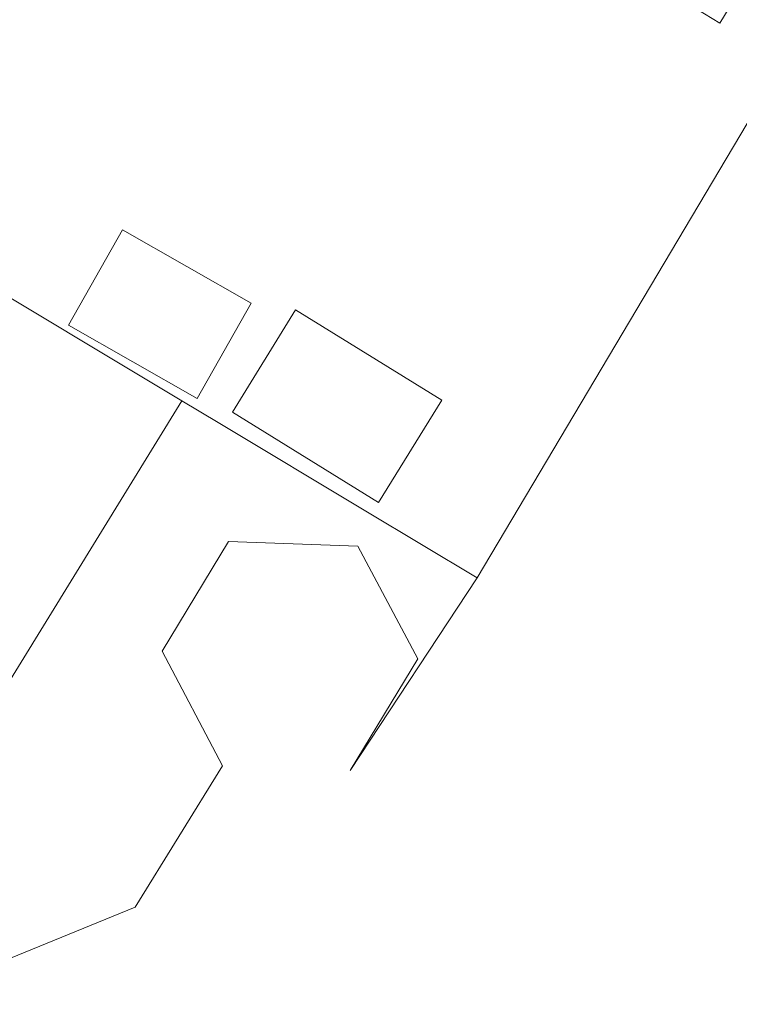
# Model space of a CAD drawing. Header units: metres. Extents: x 125349 to 128236, y 501602 to 503797.
# Tile 200 of 256: x 127172 to 127189, y 502023 to 502046. Entities that reach past the tile are written whole.
import ezdxf

# ---------------------------------------------------------------- set-up
doc = ezdxf.new("R2010")
doc.units = ezdxf.units.M
for name, color, linetype, lineweight in [('B-WE-GR-BEPLANTING_CULTUUR_BOSPLANTSOEN-GV', 90, 'CONTINUOUS', 18), ('B-WE-OG-TERREIN_BEGROEID-GV', 7, 'CONTINUOUS', 18), ('B-WE-OG-TERREIN_ERF-GV', 7, 'CONTINUOUS', 18)]:
    doc.layers.add(name, color=color, linetype=linetype, lineweight=lineweight)

msp = doc.modelspace()

# ---------------------------------------------------------------- linework, layer by layer
at = {"layer": 'B-WE-GR-BEPLANTING_CULTUUR_BOSPLANTSOEN-GV', "flags": 128}
msp.add_lwpolyline([(127164.988, 502043.283), (127164.939, 502043.205), (127162.612, 502044.652), (127162.638, 502044.693), (127162.234, 502044.936), (127161.504, 502043.733), (127156.866, 502046.522), (127156.859, 502046.511), (127152.237, 502049.301), (127147.649, 502052.07), (127147.672, 502052.109), (127143.052, 502054.831), (127143.242, 502055.149), (127143.764, 502056.02), (127139.121, 502058.806), (127138.515, 502057.797), (127133.699, 502060.687), (127133.805, 502060.863), (127106.826, 502077.198), (127102.329, 502069.574), (127170.619, 502028.56), (127175.715, 502036.846)], close=True, dxfattribs=at)
at = {"layer": 'B-WE-OG-TERREIN_BEGROEID-GV', "flags": 128}
msp.add_lwpolyline([(127135.203, 502043.597), (127157.225, 502030.373), (127166.376, 502024.649), (127169.242, 502022.793), (127169.328, 502022.887), (127174.627, 502025.057), (127176.658, 502028.343), (127175.253, 502031.016), (127176.804, 502033.567), (127179.815, 502033.463), (127181.207, 502030.836), (127179.634, 502028.24), (127182.589, 502032.721), (127179.996, 502034.274), (127176.558, 502036.34), (127175.715, 502036.846), (127170.619, 502028.56), (127102.329, 502069.574), (127106.826, 502077.198)], dxfattribs=at)
at = {"layer": 'B-WE-OG-TERREIN_ERF-GV', "flags": 128}
for points in [[(127193.03, 502053.53), (127188.24, 502045.64), (127187.882, 502045.856), (127183.687, 502048.385), (127183.43, 502048.54), (127178.82, 502051.33), (127174.19, 502054.13), (127169.52, 502056.95), (127164.87, 502059.77), (127160.24, 502062.56), (127155.63, 502065.35), (127151.02, 502068.14), (127146.41, 502070.93), (127144.833, 502068.324), (127139.993, 502071.253), (127137.852, 502067.724), (127136.57, 502068.501), (127138.365, 502071.483)], [(127156.866, 502046.522), (127161.504, 502043.733), (127162.234, 502044.936), (127162.638, 502044.693), (127163.476, 502046.041), (127165.802, 502044.594), (127164.988, 502043.283), (127175.715, 502036.846), (127176.558, 502036.34), (127179.996, 502034.274), (127182.589, 502032.721), (127191.62, 502047.921)]]:
    msp.add_lwpolyline(points, dxfattribs=at)
for points in [[(127174.335, 502040.826), (127177.332, 502039.122), (127176.07, 502036.902), (127173.073, 502038.606)], [(127178.363, 502038.962), (127181.767, 502036.862), (127180.297, 502034.479), (127176.893, 502036.579)]]:
    msp.add_lwpolyline(points, close=True, dxfattribs=at)

doc.saveas('drawing.dxf')
